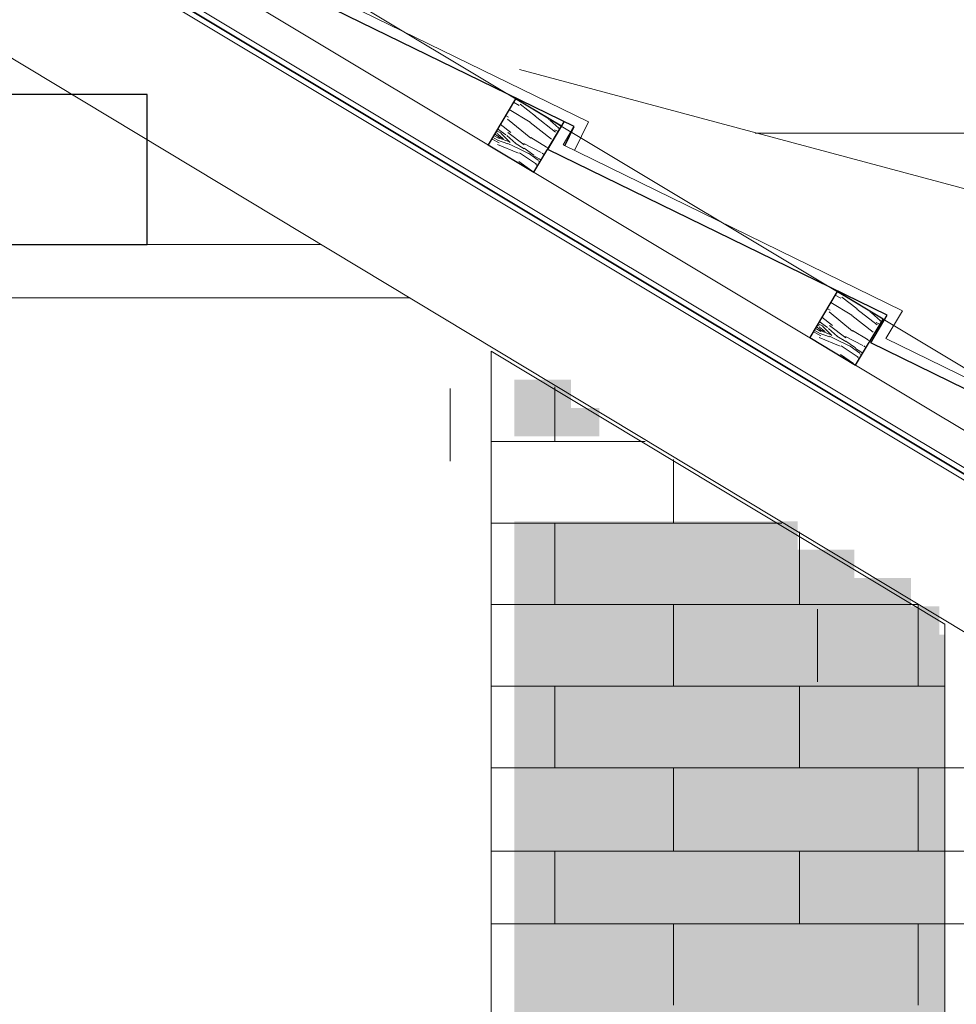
# Model space of a CAD drawing. Header units: millimetres. Extents: x -740 to 33545, y 5178 to 22494.
# Tile 186 of 250: x 9559 to 9646, y 13662 to 13754. Entities that reach past the tile are written whole.
import ezdxf
from ezdxf.lldxf.tags import DXFTag
from ezdxf.xclip import XClip

# ---------------------------------------------------------------- set-up
doc = ezdxf.new("R2010")
doc.units = ezdxf.units.MM
doc.header["$MEASUREMENT"] = 0
doc.header["$XCLIPFRAME"] = 0
for name, color, linetype, lineweight in [('A_izolacja', 252, 'Continuous', 9), ('A_l.przerywana', 252, 'ICAD_ISO03W100', 9), ('A_l.widokowa', 252, 'Continuous', 18), ('l. przekrojowa', 252, 'Continuous', 30), ('l.widokowa', 252, 'Continuous', 15), ('l.wypeĹ‚nien', 252, 'Continuous', 5)]:
    doc.layers.add(name, color=color, linetype=linetype, lineweight=lineweight)
tags = doc.linetypes.add('ICAD_ISO03W100', pattern=[30, 12, -18]).pattern_tags.tags
tags[6:7] = [DXFTag(74, 4), DXFTag(75, 0), DXFTag(340, '0'), DXFTag(46, 1.0), DXFTag(50, 0.0), DXFTag(44, 0.0), DXFTag(45, 0.0)]
tags[4:5] = [DXFTag(74, 4), DXFTag(75, 0), DXFTag(340, '0'), DXFTag(46, 1.0), DXFTag(50, 0.0), DXFTag(44, 0.0), DXFTag(45, 0.0)]

# ---------------------------------------------------------------- blocks, each defined once
blk = doc.blocks.new('MF2E3FC30')
at = {"true_color": 0xffffff}
blk.add_hatch(color=7, dxfattribs=at).paths.add_polyline_path([(106.1283, 264.6919), (106.1283, 232.1618), (159.1593, 232.1618), (159.1593, 264.6919)])

msp = doc.modelspace()

# ---------------------------------------------------------------- hatches: boundary and pattern name
at = {"layer": 'l.wypeĹ‚nien'}
h = msp.add_hatch(dxfattribs=at)
h.set_pattern_fill('WOOD8', color=256, scale=10, angle=149.0577, style=0)
h.set_pattern_definition([(159.362504, (10334.54365, -2738.7399), (-56.602861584, 22.27366581), [1.11803, -110.68536]), (149.057704, (10333.497, -2738.346), (-3.43511, 13.718601), [1.1, -8.9]), (130.622804, (10332.554, -2737.7802), (-12.0119779, 18.8603351), [0.94868, -30.67409]), (336.182704, (10331.9362, -2737.0602), (-65.17972982, 27.41537904), [0.80623, -79.81635]), (334.252104, (10332.6738, -2737.3857), (-90.91028372, 42.84064307), [1.10454, -109.34907]), (315.021504, (10333.6687, -2737.8656), (20.58883636, -24.00207817), [1.23693, -39.99412]), (139.595404, (10333.8575, -2738.3285), (-37.74254931, 34.28557092), [0.60828, -60.21935]), (155.397904, (10333.3943, -2737.9343), (73.756594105, -32.55709118), [0.90554, -89.64831]), (323.347104, (10332.571, -2737.5573), (72.04994424, -54.85257296), [1.00499, -99.49377]), (340.367604, (10333.3772, -2738.1572), (-39.44916255, 11.99015022), [0.5099, -50.48029]), (154.252104, (10335.26415, -2739.2884), (90.91028372, -42.84064307), [1.10454, -109.34907]), (160.367604, (10334.2693, -2738.8086), (39.44916255, -11.99015022), [1.0198, -49.97039]), (149.057704, (10333.309, -2738.466), (-3.43511, 13.718601), [1.2, -8.8]), (128.501704, (10332.2795, -2737.8489), (-32.600824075, 42.86241375), [0.8544, -84.58564]), (145.2436037, (10331.74764, -2737.1803), (-114.934197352, 80.561340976), [1.50333, -148.82963]), (154.252104, (10330.5125, -2736.3233), (90.91028372, -42.84064307), [1.10454, -109.34907]), (149.057704, (10329.518, -2735.843), (-3.43511, 13.718601), [1.1, -8.9]), (143.863304, (10337.1511, -2740.4196), (-80.626841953, 59.994272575), [1.10454, -109.34907]), (154.252104, (10336.259, -2739.7682), (90.91028372, -42.84064307), [1.10454, -109.34907]), (149.057704, (10337.254, -2740.248), (-3.43511, 13.718601), [0.6, -9.4]), (143.863304, (10336.7393, -2739.93955), (-80.626841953, 59.994272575), [1.10454, -109.34907]), (149.057704, (10335.847, -2739.288), (-3.43511, 13.718601), [1, -9]), (138.752904, (10334.9896, -2738.774), (46.319423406, -39.427289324), [1.11803, -110.68536]), (143.863304, (10334.1489, -2738.0369), (-80.626841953, 59.994272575), [1.10454, -109.34907]), (154.252104, (10333.2569, -2737.3855), (90.91028372, -42.84064307), [1.10454, -109.34907]), (154.252104, (10332.262, -2736.9057), (90.91028372, -42.84064307), [1.10454, -109.34907]), (157.187804, (10331.2672, -2736.4259), (56.60287446, -22.27362129), [1.41421, -69.29646]), (149.057704, (10329.964, -2735.878), (-3.43511, 13.718601), [1.5, -8.5]), (161.586504, (10327.2216, -2741.2293), (-48.02602469, 17.13187653), [0.92195, -91.27349]), (154.768304, (10326.3468, -2740.9381), (82.333448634, -37.69883899), [1.00499, -99.49377]), (140.927604, (10327.2216, -2741.2293), (-46.31939021, 39.42732166), [0.70711, -70.00357]), (139.595404, (10326.6726, -2740.7837), (-37.74254931, 34.28557092), [1.21655, -59.61107]), (149.057704, (10334.323, -2745.137), (-3.43511, 13.718601), [1.2, -8.8]), (158.520004, (10333.2939, -2744.5198), (48.02602105, -17.13189142), [0.60828, -60.21935]), (307.256304, (10332.7279, -2744.2971), (-20.5888245, 24.00209266), [0.53852, -53.31313]), (316.0631037, (10333.05386, -2744.7257), (-66.908229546, 63.42940353), [1.33417, -132.08247]), (156.182704, (10326.2781, -2740.6638), (65.17972982, -27.41537904), [0.80623, -79.81635]), (141.932704, (10326.2781, -2740.6638), (-54.89625662, 44.56906099), [0.80623, -79.81635]), (149.057704, (10334.22, -2745.308), (-3.43511, 13.718601), [0.8, -9.2]), (315.021504, (10333.534, -2744.897), (20.58883636, -24.00207817), [0.82462, -40.40644]), (152.4242037, (10332.4876, -2743.9199), (142.371487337, -73.690973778), [1.70294, -168.59093]), (151.3483037, (10330.97813, -2743.13158), (210.9862617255, -114.825071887), [2.502, -247.69792]), (145.8779037, (10328.7825, -2741.9319), (-140.664851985, 95.986453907), [1.80278, -178.47479]), (139.595404, (10327.29, -2740.9206), (-37.74254931, 34.28557092), [1.82483, -59.0028]), (138.752904, (10333.86035, -2745.9088), (46.319423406, -39.427289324), [1.11803, -110.68536]), (133.112304, (10333.0197, -2745.1716), (29.16567905, -29.14383716), [1.45602, -71.34508]), (149.057704, (10332.025, -2744.109), (-3.43511, 13.718601), [1.3, -8.7]), (157.187804, (10330.9096, -2743.4403), (56.60287446, -22.27362129), [1.41421, -69.29646]), (145.4814037, (10329.60605, -2742.892), (-123.511143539, 85.702961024), [1.60312, -158.70907]), (157.8039037, (10328.2852, -2741.98355), (-65.17975129, 27.415322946), [1.31529, -130.21417]), (163.093904, (10327.0673, -2741.4867), (30.87230726, -6.84840007), [1.23693, -39.99412]), (149.057704, (10325.884, -2741.127), (-3.43511, 13.718601), [0.7, -9.3]), (334.252104, (10332.4876, -2743.9199), (-90.91028372, 42.84064307), [2.20907, -108.24454]), (153.8213037, (10334.683, -2744.5365), (99.487122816, -47.982421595), [2.40832, -118.00763]), (149.057704, (10332.522, -2743.474), (-3.43511, 13.718601), [2.3, -7.7]), (144.9721037, (10330.5491, -2742.2914), (-106.357399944, 75.419513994), [2.80713, -137.54955]), (149.057704, (10328.25, -2740.68), (-3.43511, 13.718601), [2.5, -7.5]), (141.932704, (10333.6033, -2746.3376), (-54.89625662, 44.56906099), [2.41868, -78.2039]), (142.717504, (10331.6991, -2744.8463), (-63.47308699, 49.71082968), [1.81108, -88.74277]), (151.5473037, (10330.25807, -2743.74924), (193.832658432, -104.541388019), [2.30217, -227.91512]), (155.5775037, (10328.23397, -2742.6524), (238.423480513, -107.954817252), [3.52278, -348.75552]), (146.0449037, (10336.9454, -2740.76266), (-149.241636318, 101.128308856), [1.90263, -188.36035]), (157.187804, (10335.3672, -2739.7), (56.60287446, -22.27362129), [2.12132, -68.58936]), (151.4436037, (10333.4118, -2738.8775), (202.409342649, -109.683439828), [2.40208, -237.80616]), (138.4380037, (10331.30195, -2737.72925), (84.061866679, -73.712972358), [1.62788, -161.16032]), (149.057704, (10330.084, -2736.649), (-3.43511, 13.718601), [2, -8]), (152.2375037, (10337.5624, -2739.73344), (150.948250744, -78.832896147), [1.80278, -178.47479]), (143.0487037, (10335.96715, -2738.8937), (80.626813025, -59.994302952), [1.9105, -189.13923]), (142.3479037, (10334.4404, -2737.7452), (72.049995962, -54.8525173), [1.71172, -169.4607]), (154.768304, (10333.0852, -2736.6996), (82.333448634, -37.69883899), [2.00998, -98.48878]), (161.1525037, (10331.26695, -2735.8428), (87.475214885, -29.12193258), [1.43178, -141.74643]), (139.595404, (10329.912, -2735.3802), (-37.74254931, 34.28557092), [1.21655, -59.61107]), (145.2436037, (10336.5855, -2741.36304), (-114.934197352, 80.561340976), [1.50333, -148.82963]), (161.8620037, (10335.35036, -2740.506), (126.924380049, -41.11204913), [2.2561, -223.35418]), (149.057704, (10333.206, -2739.804), (-3.43511, 13.718601), [2.5, -7.5]), (143.6174037, (10331.06215, -2738.51823), (89.203704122, -65.136000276), [2.1095, -208.84073]), (142.3479037, (10329.36385, -2737.26693), (72.049995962, -54.8525173), [1.71172, -169.4607]), (149.057704, (10337.922, -2739.133), (-3.43511, 13.718601), [1.7, -8.3]), (140.927604, (10336.4643, -2738.259), (-46.31939021, 39.42732166), [2.82843, -67.88225]), (151.4436037, (10334.2684, -2736.4762), (202.409342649, -109.683439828), [2.40208, -237.80616]), (154.5852037, (10332.15855, -2735.32795), (-190.3974003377, 90.8230770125), [3.11448, -308.33375]), (142.2149037, (10333.24334, -2746.938), (135.523009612, -104.563449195), [2.51794, -249.27563]), (149.057704, (10331.253, -2745.395), (-3.43511, 13.718601), [2.8, -7.2]), (152.7099037, (10328.85185, -2743.95557), (276.1659606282, -142.2405109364), [4.70956, -466.24691]), (149.057704, (10335.043, -2743.936), (-3.43511, 13.718601), [2.4, -7.6]), (144.2941037, (10332.9845, -2742.7021), (-89.203719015, 65.135987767), [2.40832, -118.00763]), (150.9053037, (10331.0289, -2741.29652), (262.447391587, -145.6755583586), [3.10161, -307.05964]), (151.7840037, (10328.31865, -2739.78835), (176.678841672, -94.258088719), [2.10238, -208.13558]), (154.252104, (10335.8656, -2742.5638), (90.91028372, -42.84064307), [2.20907, -108.24454]), (149.057704, (10333.876, -2741.604), (-3.43511, 13.718601), [3.2, -6.8]), (147.1485037, (10331.1313, -2739.9588), (-243.586937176, 157.6876763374), [3.00167, -297.16495]), (145.4814037, (10328.60965, -2738.3305), (-123.511143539, 85.702961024), [1.60312, -158.70907])])
h.paths.add_polyline_path([(9602.634, 13741.886), (9606.923, 13739.315), (9609.494, 13743.603), (9605.205, 13746.174)])
h = msp.add_hatch(dxfattribs=at)
h.set_pattern_fill('WOOD8', color=256, scale=10, angle=149.0577, style=0)
h.set_pattern_definition([(159.362504, (10364.56265, -2756.736), (-56.602861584, 22.27366581), [1.11803, -110.68536]), (149.057704, (10363.516, -2756.342), (-3.43511, 13.718601), [1.1, -8.9]), (130.622804, (10362.573, -2755.7763), (-12.0119779, 18.8603351), [0.94868, -30.67409]), (336.182704, (10361.9552, -2755.0563), (-65.17972982, 27.41537904), [0.80623, -79.81635]), (334.252104, (10362.6928, -2755.38185), (-90.91028372, 42.84064307), [1.10454, -109.34907]), (315.021504, (10363.6877, -2755.8617), (20.58883636, -24.00207817), [1.23693, -39.99412]), (139.595404, (10363.8765, -2756.3246), (-37.74254931, 34.28557092), [0.60828, -60.21935]), (155.397904, (10363.4133, -2755.9304), (73.756594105, -32.55709118), [0.90554, -89.64831]), (323.347104, (10362.59, -2755.5534), (72.04994424, -54.85257296), [1.00499, -99.49377]), (340.367604, (10363.3962, -2756.1533), (-39.44916255, 11.99015022), [0.5099, -50.48029]), (154.252104, (10365.28315, -2757.2845), (90.91028372, -42.84064307), [1.10454, -109.34907]), (160.367604, (10364.2883, -2756.8047), (39.44916255, -11.99015022), [1.0198, -49.97039]), (149.057704, (10363.328, -2756.462), (-3.43511, 13.718601), [1.2, -8.8]), (128.501704, (10362.2985, -2755.845), (-32.600824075, 42.86241375), [0.8544, -84.58564]), (145.2436037, (10361.76664, -2755.1764), (-114.934197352, 80.561340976), [1.50333, -148.82963]), (154.252104, (10360.5315, -2754.3194), (90.91028372, -42.84064307), [1.10454, -109.34907]), (149.057704, (10359.537, -2753.84), (-3.43511, 13.718601), [1.1, -8.9]), (143.863304, (10367.1701, -2758.4157), (-80.626841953, 59.994272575), [1.10454, -109.34907]), (154.252104, (10366.278, -2757.7643), (90.91028372, -42.84064307), [1.10454, -109.34907]), (149.057704, (10367.273, -2758.244), (-3.43511, 13.718601), [0.6, -9.4]), (143.863304, (10366.7583, -2757.93565), (-80.626841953, 59.994272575), [1.10454, -109.34907]), (149.057704, (10365.866, -2757.284), (-3.43511, 13.718601), [1, -9]), (138.752904, (10365.0086, -2756.7701), (46.319423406, -39.427289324), [1.11803, -110.68536]), (143.863304, (10364.1679, -2756.033), (-80.626841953, 59.994272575), [1.10454, -109.34907]), (154.252104, (10363.2759, -2755.3816), (90.91028372, -42.84064307), [1.10454, -109.34907]), (154.252104, (10362.281, -2754.9018), (90.91028372, -42.84064307), [1.10454, -109.34907]), (157.187804, (10361.2862, -2754.422), (56.60287446, -22.27362129), [1.41421, -69.29646]), (149.057704, (10359.983, -2753.874), (-3.43511, 13.718601), [1.5, -8.5]), (161.586504, (10357.2406, -2759.2255), (-48.02602469, 17.13187653), [0.92195, -91.27349]), (154.768304, (10356.3658, -2758.9342), (82.333448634, -37.69883899), [1.00499, -99.49377]), (140.927604, (10357.2406, -2759.2255), (-46.31939021, 39.42732166), [0.70711, -70.00357]), (139.595404, (10356.6916, -2758.7798), (-37.74254931, 34.28557092), [1.21655, -59.61107]), (149.057704, (10364.342, -2763.133), (-3.43511, 13.718601), [1.2, -8.8]), (158.520004, (10363.3129, -2762.516), (48.02602105, -17.13189142), [0.60828, -60.21935]), (307.256304, (10362.7468, -2762.2932), (-20.5888245, 24.00209266), [0.53852, -53.31313]), (316.0631037, (10363.07285, -2762.72185), (-66.908229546, 63.42940353), [1.33417, -132.08247]), (156.182704, (10356.2971, -2758.6599), (65.17972982, -27.41537904), [0.80623, -79.81635]), (141.932704, (10356.2971, -2758.6599), (-54.89625662, 44.56906099), [0.80623, -79.81635]), (149.057704, (10364.239, -2763.305), (-3.43511, 13.718601), [0.8, -9.2]), (315.021504, (10363.553, -2762.8932), (20.58883636, -24.00207817), [0.82462, -40.40644]), (152.4242037, (10362.5066, -2761.916), (142.371487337, -73.690973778), [1.70294, -168.59093]), (151.3483037, (10360.99712, -2761.1277), (210.9862617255, -114.825071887), [2.502, -247.69792]), (145.8779037, (10358.8015, -2759.928), (-140.664851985, 95.986453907), [1.80278, -178.47479]), (139.595404, (10357.309, -2758.9167), (-37.74254931, 34.28557092), [1.82483, -59.0028]), (138.752904, (10363.8793, -2763.9049), (46.319423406, -39.427289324), [1.11803, -110.68536]), (133.112304, (10363.0387, -2763.1678), (29.16567905, -29.14383716), [1.45602, -71.34508]), (149.057704, (10362.044, -2762.105), (-3.43511, 13.718601), [1.3, -8.7]), (157.187804, (10360.9286, -2761.4364), (56.60287446, -22.27362129), [1.41421, -69.29646]), (145.4814037, (10359.62505, -2760.8881), (-123.511143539, 85.702961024), [1.60312, -158.70907]), (157.8039037, (10358.3042, -2759.97965), (-65.17975129, 27.415322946), [1.31529, -130.21417]), (163.093904, (10357.0863, -2759.4828), (30.87230726, -6.84840007), [1.23693, -39.99412]), (149.057704, (10355.903, -2759.123), (-3.43511, 13.718601), [0.7, -9.3]), (334.252104, (10362.5066, -2761.916), (-90.91028372, 42.84064307), [2.20907, -108.24454]), (153.8213037, (10364.702, -2762.5326), (99.487122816, -47.982421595), [2.40832, -118.00763]), (149.057704, (10362.541, -2761.47), (-3.43511, 13.718601), [2.3, -7.7]), (144.9721037, (10360.56806, -2760.2875), (-106.357399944, 75.419513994), [2.80713, -137.54955]), (149.057704, (10358.269, -2758.676), (-3.43511, 13.718601), [2.5, -7.5]), (141.932704, (10363.6223, -2764.3337), (-54.89625662, 44.56906099), [2.41868, -78.2039]), (142.717504, (10361.7181, -2762.8424), (-63.47308699, 49.71082968), [1.81108, -88.74277]), (151.5473037, (10360.27706, -2761.74535), (193.832658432, -104.541388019), [2.30217, -227.91512]), (155.5775037, (10358.25297, -2760.64852), (238.423480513, -107.954817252), [3.52278, -348.75552]), (146.0449037, (10366.9644, -2758.75877), (-149.241636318, 101.128308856), [1.90263, -188.36035]), (157.187804, (10365.3862, -2757.696), (56.60287446, -22.27362129), [2.12132, -68.58936]), (151.4436037, (10363.4308, -2756.8736), (202.409342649, -109.683439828), [2.40208, -237.80616]), (138.4380037, (10361.32095, -2755.72536), (84.061866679, -73.712972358), [1.62788, -161.16032]), (149.057704, (10360.103, -2754.645), (-3.43511, 13.718601), [2, -8]), (152.2375037, (10367.5814, -2757.72955), (150.948250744, -78.832896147), [1.80278, -178.47479]), (143.0487037, (10365.98615, -2756.8898), (80.626813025, -59.994302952), [1.9105, -189.13923]), (142.3479037, (10364.4594, -2755.74133), (72.049995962, -54.8525173), [1.71172, -169.4607]), (154.768304, (10363.1041, -2754.6957), (82.333448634, -37.69883899), [2.00998, -98.48878]), (161.1525037, (10361.28594, -2753.8389), (87.475214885, -29.12193258), [1.43178, -141.74643]), (139.595404, (10359.931, -2753.3763), (-37.74254931, 34.28557092), [1.21655, -59.61107]), (145.2436037, (10366.60447, -2759.35915), (-114.934197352, 80.561340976), [1.50333, -148.82963]), (161.8620037, (10365.36935, -2758.5021), (126.924380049, -41.11204913), [2.2561, -223.35418]), (149.057704, (10363.225, -2757.8), (-3.43511, 13.718601), [2.5, -7.5]), (143.6174037, (10361.08115, -2756.51434), (89.203704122, -65.136000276), [2.1095, -208.84073]), (142.3479037, (10359.38284, -2755.26304), (72.049995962, -54.8525173), [1.71172, -169.4607]), (149.057704, (10367.941, -2757.129), (-3.43511, 13.718601), [1.7, -8.3]), (140.927604, (10366.4833, -2756.2551), (-46.31939021, 39.42732166), [2.82843, -67.88225]), (151.4436037, (10364.2874, -2754.4723), (202.409342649, -109.683439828), [2.40208, -237.80616]), (154.5852037, (10362.17754, -2753.32406), (-190.3974003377, 90.8230770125), [3.11448, -308.33375]), (142.2149037, (10363.26233, -2764.9341), (135.523009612, -104.563449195), [2.51794, -249.27563]), (149.057704, (10361.272, -2763.391), (-3.43511, 13.718601), [2.8, -7.2]), (152.7099037, (10358.87085, -2761.95168), (276.1659606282, -142.2405109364), [4.70956, -466.24691]), (149.057704, (10365.062, -2761.932), (-3.43511, 13.718601), [2.4, -7.6]), (144.2941037, (10363.0035, -2760.6982), (-89.203719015, 65.135987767), [2.40832, -118.00763]), (150.9053037, (10361.0479, -2759.29263), (262.447391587, -145.6755583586), [3.10161, -307.05964]), (151.7840037, (10358.33764, -2757.78446), (176.678841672, -94.258088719), [2.10238, -208.13558]), (154.252104, (10365.8846, -2760.5599), (90.91028372, -42.84064307), [2.20907, -108.24454]), (149.057704, (10363.895, -2759.6), (-3.43511, 13.718601), [3.2, -6.8]), (147.1485037, (10361.1503, -2757.9549), (-243.586937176, 157.6876763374), [3.00167, -297.16495]), (145.4814037, (10358.62864, -2756.3266), (-123.511143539, 85.702961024), [1.60312, -158.70907])])
h.paths.add_polyline_path([(9632.653, 13723.889), (9636.942, 13721.319), (9639.513, 13725.607), (9635.224, 13728.178)])

# ---------------------------------------------------------------- linework, layer by layer
at = {"linetype": 'Continuous', "lineweight": 5}
for points in [[(9894.324, 13562.357), (9446.314, 13830.935), (9446.314, 13830.935)], [(9445.9, 13817.623), (9776.567, 13618.428), (9776.567, 13618.428)], [(9605.57, 13748.909), (9915.482, 13665.891), (9915.482, 13665.891)], [(9645.26, 13697.146), (9602.924, 13722.614), (9602.924, 13722.614)], [(9602.924, 13492.247), (9602.924, 13722.614), (9602.924, 13722.614)], [(9599.092, 13712.365), (9599.092, 13719.146), (9599.092, 13719.146)], [(9608.877, 13714.18), (9608.877, 13719.307), (9608.877, 13719.307)], [(9602.924, 13714.18), (9617.311, 13714.18), (9617.311, 13714.18)], [(9619.957, 13706.573), (9619.957, 13712.526), (9619.957, 13712.526)], [(9602.924, 13706.573), (9630.045, 13706.573), (9630.045, 13706.573)], [(9608.877, 13698.966), (9608.877, 13706.573), (9608.877, 13706.573)], [(9631.699, 13698.966), (9631.699, 13705.746), (9631.699, 13705.746)], [(9602.924, 13698.966), (9642.779, 13698.966), (9642.779, 13698.966)], [(9619.957, 13691.358), (9619.957, 13698.966), (9619.957, 13698.966)], [(9642.779, 13691.358), (9642.779, 13698.966), (9642.779, 13698.966)], [(9633.371, 13691.75), (9633.371, 13698.53), (9633.371, 13698.53)], [(9645.26, 13492.247), (9645.26, 13697.146), (9645.26, 13697.146)], [(9645.26, 13697.146), (9645.26, 13669.198), (9645.26, 13669.198)], [(9602.924, 13691.358), (9645.26, 13691.358), (9645.26, 13691.358)], [(9608.877, 13683.751), (9608.877, 13691.358), (9608.877, 13691.358)], [(9631.699, 13683.751), (9631.699, 13691.358), (9631.699, 13691.358)], [(9602.924, 13683.751), (9645.26, 13683.751), (9645.26, 13683.751)], [(9619.957, 13675.978), (9619.957, 13683.751), (9619.957, 13683.751)], [(9642.779, 13675.978), (9642.779, 13683.751), (9642.779, 13683.751)], [(9645.26, 13683.751), (9667.254, 13683.751), (9667.254, 13683.751)], [(9602.924, 13675.978), (9645.26, 13675.978), (9645.26, 13675.978)], [(9608.877, 13669.198), (9608.877, 13675.978), (9608.877, 13675.978)], [(9631.699, 13669.198), (9631.699, 13675.978), (9631.699, 13675.978)], [(9645.26, 13675.978), (9679.988, 13675.978), (9679.988, 13675.978)], [(9602.924, 13669.198), (9645.26, 13669.198), (9645.26, 13669.198)], [(9619.957, 13661.591), (9619.957, 13669.198), (9619.957, 13669.198)], [(9642.779, 13661.591), (9642.779, 13669.198), (9642.779, 13669.198)], [(9692.722, 13669.198), (9645.26, 13669.198), (9645.26, 13669.198)], [(9692.722, 13669.198), (9645.26, 13669.198), (9645.26, 13669.198)]]:
    msp.add_lwpolyline(points, dxfattribs=at)
for points in [[(9598.716, 13725.373), (9598.716, 13725.373)], [(9632.994, 13704.758), (9632.994, 13704.758)]]:
    msp.add_lwpolyline(points, close=True, dxfattribs=at)
at = {"layer": 'A_izolacja'}
for points in [[(9896.38, 13565.787), (9445.9, 13835.846)], [(9894.838, 13563.214), (9445.9, 13832.348)]]:
    msp.add_lwpolyline(points, dxfattribs=at)
at = {"layer": 'A_izolacja', "linetype": 'ICAD_ISO03W100', "lineweight": 35, "ltscale": 0.2}
msp.add_lwpolyline([(9894.581, 13562.786), (9445.9, 13831.765)], dxfattribs=at)
at = {"layer": 'A_l.przerywana', "ltscale": 0.3}
msp.add_lwpolyline([(9898.951, 13570.076), (9449.863, 13839.3)], dxfattribs=at)
at = {"layer": 'A_l.widokowa', "ltscale": 0.3}
for points in [[(9320.975, 13746.584), (9570.825, 13746.584)], [(9304.735, 13732.584), (9587.066, 13732.584)], [(9296.435, 13727.584), (9595.366, 13727.584)]]:
    msp.add_lwpolyline(points, dxfattribs=at)
at = {"layer": 'l. przekrojowa'}
for points in [[(9563.825, 13746.584), (9556.825, 13746.584), (9556.825, 13732.584), (9570.825, 13732.584), (9570.825, 13746.584), (9556.825, 13746.584)], [(9609.494, 13743.603), (9605.205, 13746.174), (9602.634, 13741.886), (9606.923, 13739.315), (9609.494, 13743.603)], [(9639.513, 13725.607), (9635.224, 13728.178), (9632.653, 13723.889), (9636.942, 13721.319), (9639.513, 13725.607)]]:
    msp.add_lwpolyline(points, dxfattribs=at)
at = {"layer": 'l.widokowa', "lineweight": 30}
for points in [[(9609.801, 13741.777), (9610.677, 13743.57), (9578.318, 13759.379), (9579.847, 13761.959), (9548.182, 13777.429), (9549.712, 13780.01)], [(9669.839, 13705.785), (9670.715, 13707.577), (9638.356, 13723.386), (9639.885, 13725.967), (9608.22, 13741.437), (9609.75, 13744.017)]]:
    msp.add_lwpolyline(points, dxfattribs=at)
at = {"layer": 'l.widokowa'}
for points in [[(9610.7, 13741.338), (9612.014, 13744.029), (9579.731, 13759.801), (9581.261, 13762.382), (9549.595, 13777.852), (9550.573, 13779.5)], [(9670.738, 13705.346), (9672.052, 13708.037), (9639.769, 13723.809), (9641.299, 13726.39), (9609.633, 13741.859), (9610.611, 13743.507)]]:
    msp.add_lwpolyline(points, dxfattribs=at)
at = {"layer": 'l.widokowa', "linetype": 'Continuous', "lineweight": 5}
msp.add_lwpolyline([(9627.564, 13742.955), (10159.933, 13742.955)], dxfattribs=at)

# ---------------------------------------------------------------- block references
ref = msp.add_blockref('MF2E3FC30', (8054.521, 11171.875), dxfattribs=dict(xscale=9.994634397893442, yscale=9.994634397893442, zscale=9.994634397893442))
XClip(ref).set_block_clipping_path([(155.1385383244, 254.6813547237), (155.6680213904, 254.6813547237), (155.6680213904, 254.9460962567), (155.1385383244, 254.9460962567), (155.1385383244, 254.6813547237)])
ref = msp.add_blockref('MF2E3FC30', (8054.521, 11171.875), dxfattribs=dict(xscale=9.994634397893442, yscale=9.994634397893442, zscale=9.994634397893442))
XClip(ref).set_block_clipping_path([(155.1385383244, 254.4166131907), (155.9327629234, 254.4166131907), (155.9327629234, 254.6813547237), (155.1385383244, 254.6813547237), (155.1385383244, 254.4166131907)])
ref = msp.add_blockref('MF2E3FC30', (8054.521, 11171.875), dxfattribs=dict(xscale=9.994634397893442, yscale=9.994634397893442, zscale=9.994634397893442))
XClip(ref).set_block_clipping_path([(155.1385383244, 253.3576470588), (157.7859536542, 253.3576470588), (157.7859536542, 253.6223885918), (155.1385383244, 253.6223885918), (155.1385383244, 253.3576470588)])
ref = msp.add_blockref('MF2E3FC30', (8054.521, 11171.875), dxfattribs=dict(xscale=9.994634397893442, yscale=9.994634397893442, zscale=9.994634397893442))
XClip(ref).set_block_clipping_path([(155.1385383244, 253.0929055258), (158.3154367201, 253.0929055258), (158.3154367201, 253.3576470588), (155.1385383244, 253.3576470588), (155.1385383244, 253.0929055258)])
ref = msp.add_blockref('MF2E3FC30', (8054.521, 11171.875), dxfattribs=dict(xscale=9.994634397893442, yscale=9.994634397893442, zscale=9.994634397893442))
XClip(ref).set_block_clipping_path([(155.1385383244, 252.8281639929), (158.8449197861, 252.8281639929), (158.8449197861, 253.0929055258), (155.1385383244, 253.0929055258), (155.1385383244, 252.8281639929)])
ref = msp.add_blockref('MF2E3FC30', (8054.521, 11171.875), dxfattribs=dict(xscale=9.994634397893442, yscale=9.994634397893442, zscale=9.994634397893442))
XClip(ref).set_block_clipping_path([(155.1385383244, 252.5634224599), (159.1096613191, 252.5634224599), (159.1096613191, 252.8281639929), (155.1385383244, 252.8281639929), (155.1385383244, 252.5634224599)])
ref = msp.add_blockref('MF2E3FC30', (8054.521, 11171.875), dxfattribs=dict(xscale=9.994634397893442, yscale=9.994634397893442, zscale=9.994634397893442))
XClip(ref).set_block_clipping_path([(155.1385383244, 252.2986809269), (159.374402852, 252.2986809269), (159.374402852, 252.5634224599), (155.1385383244, 252.5634224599), (155.1385383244, 252.2986809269)])
ref = msp.add_blockref('MF2E3FC30', (8054.521, 11171.875), dxfattribs=dict(xscale=9.994634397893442, yscale=9.994634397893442, zscale=9.994634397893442))
XClip(ref).set_block_clipping_path([(155.1385383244, 252.0339393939), (159.374402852, 252.0339393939), (159.374402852, 252.2986809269), (155.1385383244, 252.2986809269), (155.1385383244, 252.0339393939)])
ref = msp.add_blockref('MF2E3FC30', (8054.521, 11171.875), dxfattribs=dict(xscale=9.994634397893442, yscale=9.994634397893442, zscale=9.994634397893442))
XClip(ref).set_block_clipping_path([(155.1385383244, 251.769197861), (159.374402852, 251.769197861), (159.374402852, 252.0339393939), (155.1385383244, 252.0339393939), (155.1385383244, 251.769197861)])
ref = msp.add_blockref('MF2E3FC30', (8054.521, 11171.875), dxfattribs=dict(xscale=9.994634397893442, yscale=9.994634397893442, zscale=9.994634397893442))
XClip(ref).set_block_clipping_path([(155.1385383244, 251.504456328), (159.374402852, 251.504456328), (159.374402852, 251.769197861), (155.1385383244, 251.769197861), (155.1385383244, 251.504456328)])
ref = msp.add_blockref('MF2E3FC30', (8054.521, 11171.875), dxfattribs=dict(xscale=9.994634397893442, yscale=9.994634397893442, zscale=9.994634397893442))
XClip(ref).set_block_clipping_path([(155.1385383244, 251.239714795), (159.374402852, 251.239714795), (159.374402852, 251.504456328), (155.1385383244, 251.504456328), (155.1385383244, 251.239714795)])
ref = msp.add_blockref('MF2E3FC30', (8054.521, 11171.875), dxfattribs=dict(xscale=9.994634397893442, yscale=9.994634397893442, zscale=9.994634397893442))
XClip(ref).set_block_clipping_path([(155.1385383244, 250.974973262), (159.374402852, 250.974973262), (159.374402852, 251.239714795), (155.1385383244, 251.239714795), (155.1385383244, 250.974973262)])
ref = msp.add_blockref('MF2E3FC30', (8054.521, 11171.875), dxfattribs=dict(xscale=9.994634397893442, yscale=9.994634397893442, zscale=9.994634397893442))
XClip(ref).set_block_clipping_path([(155.1385383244, 250.7102317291), (159.374402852, 250.7102317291), (159.374402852, 250.974973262), (155.1385383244, 250.974973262), (155.1385383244, 250.7102317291)])
ref = msp.add_blockref('MF2E3FC30', (8054.521, 11171.875), dxfattribs=dict(xscale=9.994634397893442, yscale=9.994634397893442, zscale=9.994634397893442))
XClip(ref).set_block_clipping_path([(155.1385383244, 250.4454901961), (159.374402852, 250.4454901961), (159.374402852, 250.7102317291), (155.1385383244, 250.7102317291), (155.1385383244, 250.4454901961)])
ref = msp.add_blockref('MF2E3FC30', (8054.521, 11171.875), dxfattribs=dict(xscale=9.994634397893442, yscale=9.994634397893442, zscale=9.994634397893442))
XClip(ref).set_block_clipping_path([(155.1385383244, 250.1807486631), (159.374402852, 250.1807486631), (159.374402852, 250.4454901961), (155.1385383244, 250.4454901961), (155.1385383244, 250.1807486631)])
ref = msp.add_blockref('MF2E3FC30', (8054.521, 11171.875), dxfattribs=dict(xscale=9.994634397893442, yscale=9.994634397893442, zscale=9.994634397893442))
XClip(ref).set_block_clipping_path([(155.1385383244, 249.9160071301), (159.374402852, 249.9160071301), (159.374402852, 250.1807486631), (155.1385383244, 250.1807486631), (155.1385383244, 249.9160071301)])
ref = msp.add_blockref('MF2E3FC30', (8054.521, 11171.875), dxfattribs=dict(xscale=9.994634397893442, yscale=9.994634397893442, zscale=9.994634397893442))
XClip(ref).set_block_clipping_path([(155.1385383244, 249.6512655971), (159.374402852, 249.6512655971), (159.374402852, 249.9160071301), (155.1385383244, 249.9160071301), (155.1385383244, 249.6512655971)])
ref = msp.add_blockref('MF2E3FC30', (8054.521, 11171.875), dxfattribs=dict(xscale=9.994634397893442, yscale=9.994634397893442, zscale=9.994634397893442))
XClip(ref).set_block_clipping_path([(155.1385383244, 249.3865240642), (159.374402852, 249.3865240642), (159.374402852, 249.6512655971), (155.1385383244, 249.6512655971), (155.1385383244, 249.3865240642)])
ref = msp.add_blockref('MF2E3FC30', (8054.521, 11171.875), dxfattribs=dict(xscale=9.994634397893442, yscale=9.994634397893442, zscale=9.994634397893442))
XClip(ref).set_block_clipping_path([(155.1385383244, 249.1217825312), (159.374402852, 249.1217825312), (159.374402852, 249.3865240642), (155.1385383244, 249.3865240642), (155.1385383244, 249.1217825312)])
ref = msp.add_blockref('MF2E3FC30', (8054.521, 11171.875), dxfattribs=dict(xscale=9.994634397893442, yscale=9.994634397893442, zscale=9.994634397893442))
XClip(ref).set_block_clipping_path([(155.1385383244, 248.8570409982), (159.374402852, 248.8570409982), (159.374402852, 249.1217825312), (155.1385383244, 249.1217825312), (155.1385383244, 248.8570409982)])

doc.saveas('drawing.dxf')
